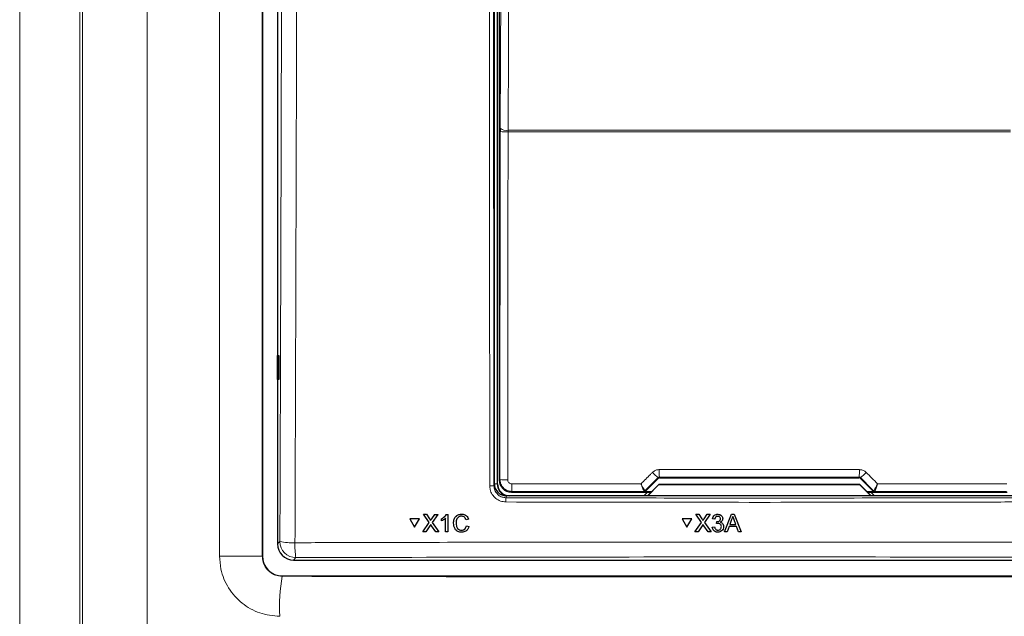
# Paper-space layout 'Blatt3' of a CAD drawing. Header units: millimetres. Extents: x 5 to 418, y 2 to 292.
# Tile 22 of 100: x 89 to 110, y 164 to 177. Entities that reach past the tile are written whole.
import ezdxf

# ---------------------------------------------------------------- set-up
doc = ezdxf.new("R2010")
doc.units = ezdxf.units.MM

psp = doc.layouts.new('Blatt3')

# ---------------------------------------------------------------- linework, layer by layer
at = {"color": 7, "linetype": 'Continuous', "lineweight": 18}
for p, q in [((89.1889, 151.5677), (89.1889, 201.4481)), ((90.4372, 201.4481), (90.4372, 151.5677)), ((90.4905, 151.621), (90.4905, 201.3949)), ((91.8341, 201.3949), (91.8341, 151.621)), ((93.3369, 165.6907), (93.3369, 199.4918)), ((94.2252, 199.4918), (94.2252, 165.6907)), ((99.1012, 186.0079), (99.1012, 167.1913)), ((99.158, 167.2824), (99.1658, 174.51)), ((99.3266, 174.4996), (99.327, 174.5324)), ((109.757, 174.4996), (99.3266, 174.4996)), ((99.327, 174.5324), (109.7566, 174.5324)), ((99.0338, 167.1517), (99.0418, 167.1918)), ((99.1012, 167.1913), (99.0418, 167.1913)), ((99.1012, 167.1913), (99.1085, 167.1913)), ((99.1448, 167.2692), (99.158, 167.2824)), ((102.4487, 167.3065), (102.4436, 167.3188)), ((102.4672, 167.3286), (102.4723, 167.3163)), ((106.6113, 167.3163), (106.6165, 167.3286)), ((106.64, 167.3188), (106.6349, 167.3065)), ((99.4079, 167.0324), (99.3947, 167.0192)), ((102.1451, 167.0335), (102.145, 167.0336)), ((102.15, 167.0217), (102.1451, 167.0335)), ((102.1687, 167.0433), (102.1685, 167.0434)), ((102.1687, 167.0433), (102.1736, 167.0314)), ((106.91, 167.0314), (106.9149, 167.0433)), ((106.9149, 167.0433), (106.9151, 167.0434)), ((106.9385, 167.0335), (106.9336, 167.0217)), ((106.9386, 167.0336), (106.9385, 167.0335)), ((99.2915, 166.9413), (99.2835, 166.9016)), ((97.699, 166.4641), (97.6997, 166.4652)), ((97.7419, 166.4639), (97.7426, 166.465)), ((103.3516, 166.4645), (103.3517, 166.4656)), ((103.3946, 166.4644), (103.3947, 166.4655)), ((94.5418, 165.9408), (94.5904, 165.9894)), ((94.2252, 165.6907), (93.3369, 165.6907)), ((94.2252, 165.6907), (94.2263, 165.6919)), ((94.9232, 165.6565), (94.8747, 165.6079)), ((94.6424, 165.2758), (94.6371, 165.2705))]:
    psp.add_line(p, q, dxfattribs=at)
at = {"color": 7, "linetype": 'Continuous', "lineweight": 25}
for p, q in [((94.2263, 199.4907), (94.2263, 165.6919)), ((94.5418, 188.5471), (94.5418, 165.9408)), ((99.0418, 167.1918), (99.0418, 186.0246)), ((99.1085, 167.1913), (99.1085, 186.0079)), ((99.1448, 185.93), (99.1448, 167.2692)), ((99.166, 174.5755), (99.1658, 174.51)), ((94.5427, 169.858), (94.568, 169.8584)), ((94.5427, 169.3579), (94.5427, 169.858)), ((94.568, 169.8584), (94.568, 169.3575)), ((94.568, 169.3575), (94.5427, 169.3579)), ((102.1736, 167.0314), (102.4487, 167.3065)), ((102.4723, 167.3163), (106.6113, 167.3163)), ((106.6349, 167.3065), (106.91, 167.0314)), ((99.3947, 167.0192), (102.2994, 167.0192)), ((102.2237, 167.0192), (102.1483, 166.9438)), ((102.3018, 167.0217), (102.15, 167.0217)), ((102.2214, 166.9413), (102.4574, 167.1772)), ((102.4585, 167.1746), (102.2251, 166.9413)), ((102.4574, 167.1772), (102.4585, 167.1746)), ((102.4574, 167.1772), (106.6262, 167.1772)), ((106.6251, 167.1746), (102.4585, 167.1746)), ((106.6262, 167.1772), (106.6251, 167.1746)), ((106.8585, 166.9413), (106.6251, 167.1746)), ((106.6262, 167.1772), (106.8622, 166.9413)), ((106.9336, 167.0217), (106.7818, 167.0217)), ((106.7842, 167.0192), (109.6889, 167.0192)), ((106.9353, 166.9438), (106.8599, 167.0192)), ((109.7921, 166.9413), (99.2915, 166.9413)), ((102.1483, 166.9438), (102.1483, 166.9413)), ((106.9353, 166.9413), (106.9353, 166.9438)), ((97.2854, 166.4622), (97.2861, 166.4633)), ((97.2854, 166.4622), (97.3864, 166.2873)), ((97.4873, 166.4617), (97.2854, 166.4622)), ((97.488, 166.4628), (97.2861, 166.4633)), ((97.3864, 166.2873), (97.4873, 166.4617)), ((97.387, 166.2884), (97.488, 166.4628)), ((97.4873, 166.4617), (97.488, 166.4628)), ((97.5541, 166.1913), (97.6895, 166.3878)), ((97.5728, 166.5571), (97.5735, 166.5582)), ((97.6895, 166.3878), (97.5728, 166.5571)), ((97.5728, 166.5571), (97.6351, 166.5569)), ((97.6351, 166.5569), (97.6357, 166.558)), ((97.6351, 166.5569), (97.699, 166.4641)), ((97.718, 166.4292), (97.7187, 166.4303)), ((97.7419, 166.4639), (97.8056, 166.5565)), ((97.8688, 166.5563), (97.7521, 166.387)), ((97.7521, 166.387), (97.8876, 166.1904)), ((97.8056, 166.5565), (97.8063, 166.5575)), ((97.8056, 166.5565), (97.8688, 166.5563)), ((97.8688, 166.5563), (97.8694, 166.5574)), ((97.9464, 166.4646), (97.9471, 166.4657)), ((97.9464, 166.4214), (97.9464, 166.4646)), ((98.031, 166.19), (98.031, 166.4751)), ((98.0477, 166.5558), (98.0483, 166.5569)), ((98.0477, 166.5558), (98.0779, 166.5558)), ((98.0779, 166.5558), (98.0786, 166.5568)), ((98.0779, 166.5558), (98.0779, 166.1899)), ((98.247, 166.3753), (98.2477, 166.3764)), ((98.3642, 166.5597), (98.3648, 166.5608)), ((98.5054, 166.453), (98.4537, 166.442)), ((98.5054, 166.453), (98.506, 166.4541)), ((102.9377, 166.4615), (102.9378, 166.4626)), ((102.9377, 166.4615), (103.0388, 166.2869)), ((103.1398, 166.4615), (102.9377, 166.4615)), ((103.1399, 166.4626), (102.9378, 166.4626)), ((103.0388, 166.2869), (103.1398, 166.4615)), ((103.1398, 166.4615), (103.1399, 166.4626)), ((103.2067, 166.1913), (103.3421, 166.3881)), ((103.2253, 166.5571), (103.2254, 166.5582)), ((103.3421, 166.3881), (103.2253, 166.5571)), ((103.2253, 166.5571), (103.2876, 166.5571)), ((103.2876, 166.5571), (103.2877, 166.5582)), ((103.2876, 166.5571), (103.3516, 166.4645)), ((103.3707, 166.4296), (103.3708, 166.4307)), ((103.3946, 166.4644), (103.4583, 166.5571)), ((103.5215, 166.5571), (103.4048, 166.3875)), ((103.4048, 166.3875), (103.5404, 166.1913)), ((103.4583, 166.5571), (103.4584, 166.5582)), ((103.4583, 166.5571), (103.5215, 166.5571)), ((103.5215, 166.5571), (103.5216, 166.5582)), ((103.571, 166.4633), (103.5711, 166.4644)), ((103.618, 166.4586), (103.571, 166.4633)), ((103.6552, 166.3648), (103.6601, 166.407)), ((103.6601, 166.407), (103.6602, 166.4081)), ((103.6668, 166.4065), (103.6669, 166.4076)), ((103.6782, 166.5571), (103.6783, 166.5582)), ((103.7822, 166.4566), (103.7823, 166.4578)), ((103.7826, 166.4641), (103.7826, 166.4652)), ((103.8171, 166.1913), (103.9626, 166.5571)), ((103.9667, 166.4473), (103.9292, 166.3461)), ((103.9626, 166.5571), (103.9626, 166.5582)), ((103.9626, 166.5571), (104.0209, 166.5571)), ((104.0544, 166.3461), (104.0187, 166.4422)), ((104.0209, 166.5571), (104.021, 166.5582)), ((104.0209, 166.5571), (104.1666, 166.1913)), ((97.3864, 166.2873), (97.387, 166.2884)), ((97.5541, 166.1913), (97.5547, 166.1924)), ((97.6171, 166.1911), (97.5541, 166.1913)), ((97.7038, 166.3168), (97.6171, 166.1911)), ((97.8252, 166.1906), (97.7361, 166.3201)), ((97.8876, 166.1904), (97.8252, 166.1906)), ((97.8876, 166.1904), (97.8882, 166.1915)), ((98.0779, 166.1899), (98.031, 166.19)), ((98.0779, 166.1899), (98.0786, 166.191)), ((98.3604, 166.2267), (98.361, 166.2278)), ((98.4631, 166.318), (98.4638, 166.3191)), ((98.4631, 166.318), (98.5148, 166.3059)), ((98.5148, 166.3059), (98.5154, 166.307)), ((103.2067, 166.1913), (103.2068, 166.1924)), ((103.2698, 166.1913), (103.2067, 166.1913)), ((103.3565, 166.3172), (103.2698, 166.1913)), ((103.4781, 166.1913), (103.3888, 166.3206)), ((103.5404, 166.1913), (103.4781, 166.1913)), ((103.5404, 166.1913), (103.5405, 166.1923)), ((103.5664, 166.2898), (103.6134, 166.2945)), ((103.5664, 166.2898), (103.5665, 166.2908)), ((103.6134, 166.2945), (103.6135, 166.2955)), ((103.6552, 166.3648), (103.6553, 166.3659)), ((103.6822, 166.2288), (103.6823, 166.2299)), ((103.801, 166.2901), (103.8011, 166.2913)), ((103.8014, 166.3014), (103.8015, 166.3024)), ((103.8171, 166.1913), (103.8172, 166.1923)), ((103.872, 166.1913), (103.8171, 166.1913)), ((103.9137, 166.3038), (103.872, 166.1913)), ((104.07, 166.3038), (103.9137, 166.3038)), ((103.9292, 166.3461), (104.0544, 166.3461)), ((104.1117, 166.1913), (104.07, 166.3038)), ((104.1666, 166.1913), (104.1117, 166.1913)), ((104.1666, 166.1913), (104.1667, 166.1924)), ((94.8747, 165.6079), (114.2089, 165.6079)), ((94.6424, 165.2758), (114.4412, 165.2758))]:
    psp.add_line(p, q, dxfattribs=at)
at = {"color": 7, "linetype": 'Continuous', "lineweight": 18, "flags": 128}
for points in [[(99.166, 174.5755), (99.186, 178.8394), (99.2059, 183.0814)], [(99.3669, 183.0383), (99.3654, 182.7163), (99.3594, 181.4286), (99.3352, 176.2774), (99.327, 174.5324)], [(99.3266, 174.4996), (99.3262, 174.1669), (99.3248, 172.8362), (99.3187, 167.272)]]:
    psp.add_lwpolyline(points, dxfattribs=at)
at = {"color": 7, "linetype": 'Continuous', "lineweight": 18}
for centre, radius, start, end in [((99.2924, 174.7254), 0.1961, 229.84864, 280.14668), ((99.2892, 175.1713), 0.6727, 259.42891, 273.18402), ((102.8908, 167.9407), 0.766, 222.19195, 234.28187), ((105.2908, 167.4492), 2.8262, 179.27525, 182.44393), ((103.7928, 167.4492), 2.8262, 357.55607, 0.72475), ((106.1928, 167.9407), 0.766, 305.71813, 317.80805), ((99.2814, 167.9435), 0.6725, 259.42789, 273.18381), ((98.9687, 167.4998), 0.3541, 266.58782, 280.58882), ((100.5477, 167.153), 1.1462, 178.21518, 186.038), ((102.1451, 167.0669), 0.0333, 270.00748, 314.99252), ((106.9385, 167.0669), 0.0333, 225.00748, 269.99252), ((100.1359, 166.8316), 0.8552, 175.30838, 181.24111), ((94.8394, 167.2726), 1.3071, 259.01521, 272.81826), ((94.9243, 165.9904), 0.3339, 180.1836, 269.8164), ((96.3758, 165.9037), 1.4734, 177.53897, 189.65999), ((98.5484, 164.619), 3.9651, 170.54286, 182.61172)]:
    psp.add_arc(centre, radius, start, end, dxfattribs=at)
at = {"color": 7, "linetype": 'Continuous', "lineweight": 25}
for centre, radius, start, end in [((99.3585, 167.1913), 0.2573, 180, 256.32073), ((99.3585, 167.1913), 0.25, 180, 270), ((102.145, 167.0669), 0.0333, 270.06102, 314.97735), ((106.9386, 167.0669), 0.0333, 225.02265, 269.93898)]:
    psp.add_arc(centre, radius, start, end, dxfattribs=at)
for centre, major_axis, ratio, start_param, end_param in [((99.2918, 167.1922), (-0.0491, -0.2461), 0.9960441, 4.9100775, 6.4793527), ((99.3948, 167.2692), (0.1768, -0.1768), 0.9998985, 3.9271431, 5.4976349), ((102.4723, 167.2829), (-0.0128, 0.0308), 0.9998216, 5.8905493, 6.6758213), ((106.6113, 167.2829), (0.0128, 0.0308), 0.9998216, 5.8905493, 6.6758213), ((102.15, 167.055), (0.0128, -0.0308), 0.9998216, 5.8905493, 6.6758213), ((106.9336, 167.055), (0.0128, 0.0308), 0.9998216, 2.7489567, 3.5342286), ((94.8756, 165.9417), (-0.2363, -0.2363), 0.9972647, 5.4991567, 7.0672139), ((94.6435, 165.693), (0.2954, 0.2954), 0.9972647, 2.357564, 3.9256213)]:
    psp.add_ellipse(centre, major_axis=major_axis, ratio=ratio, start_param=start_param, end_param=end_param, dxfattribs=at)
at = {"color": 7, "linetype": 'Continuous', "lineweight": 18}
for centre, major_axis, ratio, start_param, end_param in [((113.8735, 175.1212), (147.6667, 147.7119), 0.0123167, 1.6359514, 1.6378189), ((104.5418, 164.7624), (147.0348, 0), 0.0174551, 1.5566859, 1.5849067), ((95.2101, 175.1212), (-147.6667, 147.7119), 0.0123167, 4.6453664, 4.6472339), ((104.5418, 164.4678), (147.0164, 0), 0.0174551, 1.5871, 1.6057242), ((104.5418, 164.4678), (147.0164, 0), 0.0174551, 1.5358685, 1.5544927), ((104.5418, 173.9459), (165.8333, 0), 0.0524078, 4.6526266, 4.7721513)]:
    psp.add_ellipse(centre, major_axis=major_axis, ratio=ratio, start_param=start_param, end_param=end_param, dxfattribs=at)
for points, knots in [([(94.5904, 165.9894), (94.5962, 167.7049), (94.6078, 171.1362), (94.6218, 176.2876), (94.6335, 181.442), (94.6389, 184.8802), (94.6417, 186.5994)], [0, 0, 0, 0, 0.2499373, 0.4998997, 0.7499373, 1, 1, 1, 1]), ([(94.9552, 186.5903), (94.9549, 186.3682), (94.9533, 185.2575), (94.9455, 180.593), (94.9304, 173.9381), (94.9111, 168.1783), (94.9037, 165.967)], [0, 0, 0, 0, 0.0322876, 0.1614382, 0.6780666, 1, 1, 1, 1]), ([(98.9476, 167.1463), (98.9476, 167.2018), (98.9473, 167.479), (98.946, 168.6432), (98.941, 173.3015), (98.9359, 179.3242), (98.9331, 184.4619), (98.9323, 186.0457)], [0, 0, 0, 0, 0.0088087, 0.0440433, 0.1849823, 0.7487663, 1, 1, 1, 1]), ([(99.0184, 186.048), (99.0202, 182.8972), (99.0238, 176.5944), (99.0305, 170.2996), (99.0338, 167.1517)], [0, 0, 0, 0, 0.49991681, 1, 1, 1, 1]), ([(102.0871, 167.1899), (102.1525, 167.2553), (102.2312, 167.3341), (102.31, 167.4129), (102.3233, 167.4262)], [0, 0, 0, 0, 0.8306218, 1, 1, 1, 1]), ([(102.3233, 167.4262), (102.3407, 167.4405), (102.3756, 167.4692), (102.4276, 167.4836), (102.4574, 167.4846), (102.4648, 167.4849)], [0, 0, 0, 0, 0.4289712, 0.8581067, 1, 1, 1, 1]), ([(102.4648, 167.4849), (102.5759, 167.4849), (103.1314, 167.4851), (104.5161, 167.4852), (105.7897, 167.485), (106.6188, 167.4849)], [0, 0, 0, 0, 0.0802422, 0.4012143, 1, 1, 1, 1]), ([(106.6188, 167.4849), (106.6412, 167.4827), (106.6861, 167.4782), (106.733, 167.4516), (106.7548, 167.4313), (106.7603, 167.4262)], [0, 0, 0, 0, 0.42823285, 0.85633782, 1, 1, 1, 1]), ([(106.7603, 167.4262), (106.8387, 167.3478), (106.9175, 167.269), (106.9962, 167.1902), (106.9965, 167.1899)], [0, 0, 0, 0, 0.996046, 1, 1, 1, 1]), ([(99.4079, 167.0324), (99.3893, 167.0336), (99.3428, 167.0367), (99.2726, 167.0667), (99.2093, 167.1232), (99.1662, 167.1981), (99.1607, 167.2543), (99.158, 167.2824)], [0, 0, 0, 0, 0.1423687, 0.3561633, 0.5705428, 0.785425, 1, 1, 1, 1]), ([(99.3187, 167.272), (99.3196, 167.2626), (99.3214, 167.2439), (99.3358, 167.2189), (99.3569, 167.2001), (99.3804, 167.1901), (99.3959, 167.1891), (99.4021, 167.1887)], [0, 0, 0, 0, 0.2147505, 0.4295793, 0.6438148, 0.8575512, 1, 1, 1, 1]), ([(99.4021, 167.1887), (99.5131, 167.1887), (100.0684, 167.189), (100.9633, 167.1895), (101.7474, 167.1897), (102.0871, 167.1899)], [0, 0, 0, 0, 0.1241023, 0.6205161, 1, 1, 1, 1]), ([(102.1685, 167.0434), (102.1682, 167.0435), (102.1667, 167.0443), (102.159, 167.0555), (102.1401, 167.0884), (102.1178, 167.1301), (102.1008, 167.163), (102.092, 167.1802), (102.0886, 167.1869), (102.0873, 167.1895), (102.0871, 167.1899)], [0, 0, 0, 0, 0.05009752, 0.27414969, 0.51515947, 0.76566605, 0.91188148, 0.96557936, 0.99527376, 1, 1, 1, 1]), ([(102.145, 167.0336), (102.1448, 167.0338), (102.1436, 167.0348), (102.138, 167.0468), (102.1245, 167.0819), (102.1087, 167.1263), (102.0967, 167.1614), (102.0905, 167.1796), (102.0882, 167.1867), (102.0872, 167.1895), (102.0871, 167.1899)], [0, 0, 0, 0, 0.0500976, 0.2741498, 0.5151591, 0.7656656, 0.911884, 0.9655798, 0.9952749, 1, 1, 1, 1]), ([(102.4672, 167.3286), (102.4659, 167.3286), (102.4628, 167.3285), (102.4579, 167.3275), (102.4526, 167.3254), (102.4477, 167.3226), (102.445, 167.3201), (102.4436, 167.3188)], [0, 0, 0, 0, 0.1380184, 0.3466195, 0.5623806, 0.7779399, 1, 1, 1, 1]), ([(106.64, 167.3188), (106.6391, 167.3196), (106.6355, 167.323), (106.6278, 167.3275), (106.6202, 167.3283), (106.6165, 167.3286)], [0, 0, 0, 0, 0.14824719, 0.57992523, 1, 1, 1, 1]), ([(106.9965, 167.1899), (106.9963, 167.1895), (106.9958, 167.1884), (106.9944, 167.1856), (106.9909, 167.1789), (106.9818, 167.161), (106.9643, 167.1272), (106.9419, 167.0856), (106.9236, 167.0539), (106.9167, 167.0441), (106.9153, 167.0434), (106.9151, 167.0434)], [0, 0, 0, 0, 0.0047263, 0.0144598, 0.0368391, 0.0943897, 0.2530049, 0.501586, 0.7415301, 0.9644159, 1, 1, 1, 1]), ([(106.9965, 167.1899), (106.9964, 167.1895), (106.996, 167.1883), (106.995, 167.1854), (106.9926, 167.1782), (106.9894, 167.1687), (106.9857, 167.1579), (106.9826, 167.1487), (106.9794, 167.1396), (106.9758, 167.1291), (106.9724, 167.1196), (106.9694, 167.111), (106.9671, 167.1047), (106.9649, 167.0985), (106.9627, 167.0924), (106.9606, 167.0866), (106.9586, 167.0811), (106.956, 167.0742), (106.9531, 167.0664), (106.9504, 167.0594), (106.9483, 167.0543), (106.9469, 167.0507), (106.9456, 167.0476), (106.9441, 167.044), (106.9424, 167.0402), (106.9408, 167.0367), (106.9397, 167.0349), (106.939, 167.0339), (106.9387, 167.0337), (106.9386, 167.0336)], [0, 0, 0, 0, 0.0047064, 0.0144021, 0.0366912, 0.0940094, 0.1332813, 0.1726706, 0.2124218, 0.2522967, 0.3133323, 0.3439725, 0.37473, 0.406176, 0.4376874, 0.4693999, 0.5011813, 0.5307412, 0.5901592, 0.650124, 0.6802922, 0.7107423, 0.7414515, 0.7689313, 0.8241639, 0.8799296, 0.9362409, 0.9645578, 1, 1, 1, 1]), ([(106.9965, 167.1899), (107.0892, 167.1898), (107.6262, 167.1897), (108.5213, 167.1893), (109.3235, 167.1889), (109.6815, 167.1887)], [0, 0, 0, 0, 0.1035199, 0.5999338, 1, 1, 1, 1]), ([(99.2809, 166.8131), (99.2434, 166.8169), (99.1684, 166.8245), (99.0686, 166.8821), (98.9932, 166.9668), (98.9534, 167.0603), (98.9493, 167.122), (98.9476, 167.1463)], [0, 0, 0, 0, 0.2149218, 0.4298257, 0.6447637, 0.8597292, 1, 1, 1, 1]), ([(99.0338, 167.1517), (99.035, 167.1335), (99.0381, 167.0872), (99.0679, 167.017), (99.1244, 166.9534), (99.1993, 166.9101), (99.2555, 166.9044), (99.2835, 166.9016)], [0, 0, 0, 0, 0.1402936, 0.355296, 0.5702504, 0.7851343, 1, 1, 1, 1]), ([(109.8027, 166.8131), (109.7472, 166.813), (109.4696, 166.8122), (108.3034, 166.8093), (106.022, 166.8056), (102.7915, 166.8052), (100.4511, 166.8105), (99.2809, 166.8131)], [0, 0, 0, 0, 0.0158376, 0.0791881, 0.332598, 0.666299, 1, 1, 1, 1]), ([(99.2835, 166.9016), (101.0354, 166.8979), (104.5409, 166.8906), (108.0464, 166.8979), (109.8001, 166.9016)], [0, 0, 0, 0, 0.4997441, 1, 1, 1, 1]), ([(94.9037, 165.967), (95.1256, 165.9677), (96.2348, 165.971), (98.2329, 165.9759), (100.8987, 165.9801), (103.5665, 165.9821), (106.2358, 165.9818), (108.8952, 165.9792), (111.5438, 165.9745), (113.3011, 165.9695), (114.1799, 165.967)], [0, 0, 0, 0, 0.0345653, 0.1728308, 0.3110963, 0.4493987, 0.587812, 0.7262622, 0.8631132, 1, 1, 1, 1]), ([(94.5873, 164.4383), (94.4466, 164.4525), (94.1652, 164.481), (93.7904, 164.6974), (93.5076, 165.0154), (93.3581, 165.3671), (93.3429, 165.5991), (93.3369, 165.6907)], [0, 0, 0, 0, 0.215179, 0.4301255, 0.6449584, 0.8598339, 1, 1, 1, 1]), ([(94.2252, 165.6907), (94.227, 165.66), (94.2316, 165.5823), (94.2803, 165.4646), (94.3732, 165.3579), (94.4969, 165.285), (94.5904, 165.2753), (94.6371, 165.2705)], [0, 0, 0, 0, 0.1410776, 0.3572256, 0.5724889, 0.7866332, 1, 1, 1, 1]), ([(114.1604, 165.6565), (113.3608, 165.6588), (110.9612, 165.6656), (106.9551, 165.6716), (102.1432, 165.6716), (98.1312, 165.6657), (95.7258, 165.6588), (94.9232, 165.6565)], [0, 0, 0, 0, 0.12480944, 0.37455608, 0.62453455, 0.87472451, 1, 1, 1, 1])]:
    psp.add_open_spline(points, degree=3, knots=knots, dxfattribs=at)
at = {"color": 7, "linetype": 'Continuous', "lineweight": 25}
for points, knots in [([(97.699, 166.4641), (97.7031, 166.4579), (97.7088, 166.4492), (97.7159, 166.4377), (97.7173, 166.432), (97.718, 166.4292)], [0, 0, 0, 0, 0.5612769, 0.7817626, 1, 1, 1, 1]), ([(97.6997, 166.4652), (97.7038, 166.459), (97.7095, 166.4503), (97.7166, 166.4388), (97.718, 166.4331), (97.7187, 166.4303)], [0, 0, 0, 0, 0.5612769, 0.7817626, 1, 1, 1, 1]), ([(97.718, 166.4292), (97.7225, 166.4357), (97.7304, 166.4473), (97.7384, 166.4588), (97.7419, 166.4639)], [0, 0, 0, 0, 0.5599999, 1, 1, 1, 1]), ([(97.7187, 166.4303), (97.7231, 166.4368), (97.7311, 166.4484), (97.7391, 166.4599), (97.7426, 166.465)], [0, 0, 0, 0, 0.5599999, 1, 1, 1, 1]), ([(97.9464, 166.4646), (97.9693, 166.4775), (98.0101, 166.5004), (98.0362, 166.5389), (98.0477, 166.5558)], [0, 0, 0, 0, 0.5604274, 1, 1, 1, 1]), ([(98.031, 166.4751), (98.0164, 166.4631), (97.9905, 166.4416), (97.9599, 166.4276), (97.9464, 166.4214)], [0, 0, 0, 0, 0.5596859, 1, 1, 1, 1]), ([(97.9471, 166.4657), (97.9701, 166.4784), (98.0077, 166.4992), (98.0319, 166.5342), (98.0413, 166.5479)], [0, 0, 0, 0, 0.6114885, 1, 1, 1, 1]), ([(98.1954, 166.3752), (98.1973, 166.4016), (98.2013, 166.4543), (98.2421, 166.5188), (98.302, 166.5541), (98.3435, 166.5578), (98.3642, 166.5597)], [0, 0, 0, 0, 0.2804925, 0.5595697, 0.7796153, 1, 1, 1, 1]), ([(98.3652, 166.1844), (98.3377, 166.1865), (98.283, 166.1907), (98.2251, 166.2464), (98.1999, 166.3117), (98.1969, 166.354), (98.1954, 166.3752)], [0, 0, 0, 0, 0.27995506, 0.55808759, 0.77891157, 1, 1, 1, 1]), ([(98.2427, 166.5072), (98.2452, 166.5115), (98.2582, 166.5335), (98.304, 166.5543), (98.3445, 166.5586), (98.3648, 166.5608)], [0, 0, 0, 0, 0.1062734, 0.5527927, 1, 1, 1, 1]), ([(98.3617, 166.5175), (98.3487, 166.5166), (98.3229, 166.5149), (98.2883, 166.4954), (98.2527, 166.4505), (98.2494, 166.4063), (98.247, 166.3753)], [0, 0, 0, 0, 0.1872234, 0.3739058, 0.5607363, 1, 1, 1, 1]), ([(98.247, 166.3753), (98.2481, 166.3557), (98.2501, 166.3165), (98.2715, 166.2639), (98.314, 166.2322), (98.3449, 166.2285), (98.3604, 166.2267)], [0, 0, 0, 0, 0.281245, 0.5607156, 0.780138, 1, 1, 1, 1]), ([(98.288, 166.4914), (98.2802, 166.4828), (98.2518, 166.4516), (98.2494, 166.408), (98.2477, 166.3764)], [0, 0, 0, 0, 0.2751685, 1, 1, 1, 1]), ([(98.2477, 166.3764), (98.2487, 166.3568), (98.2508, 166.3176), (98.2721, 166.265), (98.3146, 166.2333), (98.3455, 166.2296), (98.361, 166.2278)], [0, 0, 0, 0, 0.281245, 0.5607156, 0.780138, 1, 1, 1, 1]), ([(98.4537, 166.442), (98.4497, 166.4534), (98.4416, 166.4762), (98.4189, 166.5023), (98.3901, 166.5157), (98.3712, 166.5169), (98.3617, 166.5175)], [0, 0, 0, 0, 0.2805533, 0.5597389, 0.7796538, 1, 1, 1, 1]), ([(98.3642, 166.5597), (98.3821, 166.5583), (98.418, 166.5556), (98.462, 166.529), (98.4914, 166.4928), (98.5007, 166.4663), (98.5054, 166.453)], [0, 0, 0, 0, 0.28008064, 0.55944867, 0.77954883, 1, 1, 1, 1]), ([(98.3648, 166.5608), (98.3828, 166.5594), (98.4186, 166.5567), (98.4626, 166.5301), (98.492, 166.494), (98.5014, 166.4674), (98.506, 166.4541)], [0, 0, 0, 0, 0.2800806, 0.5594487, 0.7795488, 1, 1, 1, 1]), ([(103.3516, 166.4645), (103.3558, 166.4583), (103.3615, 166.4496), (103.3686, 166.4382), (103.37, 166.4325), (103.3707, 166.4296)], [0, 0, 0, 0, 0.5612769, 0.7817626, 1, 1, 1, 1]), ([(103.3707, 166.4296), (103.3751, 166.4361), (103.3831, 166.4477), (103.3911, 166.4593), (103.3946, 166.4644)], [0, 0, 0, 0, 0.5599999, 1, 1, 1, 1]), ([(103.3708, 166.4307), (103.3752, 166.4372), (103.3832, 166.4488), (103.3912, 166.4604), (103.3947, 166.4655)], [0, 0, 0, 0, 0.5599999, 1, 1, 1, 1]), ([(103.571, 166.4633), (103.5746, 166.4775), (103.5818, 166.5059), (103.6095, 166.5376), (103.6437, 166.5548), (103.6667, 166.5563), (103.6782, 166.5571)], [0, 0, 0, 0, 0.28025318, 0.55952277, 0.77959242, 1, 1, 1, 1]), ([(103.5711, 166.4644), (103.5747, 166.4787), (103.5819, 166.5071), (103.6096, 166.5388), (103.6438, 166.5559), (103.6668, 166.5575), (103.6783, 166.5582)], [0, 0, 0, 0, 0.2802532, 0.5595228, 0.7795924, 1, 1, 1, 1]), ([(103.6797, 166.5149), (103.6711, 166.5141), (103.6538, 166.5126), (103.6335, 166.4978), (103.6223, 166.4785), (103.6195, 166.4652), (103.618, 166.4586)], [0, 0, 0, 0, 0.2800014, 0.5591308, 0.7793201, 1, 1, 1, 1]), ([(103.6601, 166.407), (103.6613, 166.4069), (103.6636, 166.4067), (103.6658, 166.4066), (103.6668, 166.4065)], [0, 0, 0, 0, 0.5600031, 1, 1, 1, 1]), ([(103.6668, 166.4065), (103.6761, 166.4074), (103.6947, 166.409), (103.7187, 166.4207), (103.7339, 166.4405), (103.735, 166.4552), (103.7356, 166.4626)], [0, 0, 0, 0, 0.2806803, 0.5609514, 0.7800568, 1, 1, 1, 1]), ([(103.6782, 166.5571), (103.6928, 166.5557), (103.7219, 166.5527), (103.7572, 166.5302), (103.7785, 166.4983), (103.7812, 166.4755), (103.7826, 166.4641)], [0, 0, 0, 0, 0.2801842, 0.5598553, 0.7799999, 1, 1, 1, 1]), ([(103.6783, 166.5582), (103.6929, 166.5568), (103.7219, 166.5539), (103.7573, 166.5313), (103.7786, 166.4994), (103.7813, 166.4766), (103.7827, 166.4652)], [0, 0, 0, 0, 0.2801842, 0.5598553, 0.7799999, 1, 1, 1, 1]), ([(103.7356, 166.4626), (103.7346, 166.4706), (103.7328, 166.4867), (103.7173, 166.5042), (103.6987, 166.5136), (103.686, 166.5145), (103.6797, 166.5149)], [0, 0, 0, 0, 0.27946, 0.5589523, 0.7792553, 1, 1, 1, 1]), ([(103.7826, 166.4641), (103.7817, 166.4554), (103.7801, 166.438), (103.7642, 166.41), (103.7445, 166.3986), (103.7326, 166.3916)], [0, 0, 0, 0, 0.2804963, 0.5610033, 1, 1, 1, 1]), ([(103.7326, 166.3916), (103.7436, 166.388), (103.7657, 166.3807), (103.7883, 166.3563), (103.7999, 166.3286), (103.8009, 166.3104), (103.8014, 166.3014)], [0, 0, 0, 0, 0.2798072, 0.5591854, 0.7794082, 1, 1, 1, 1]), ([(103.7327, 166.3927), (103.7437, 166.3891), (103.7658, 166.3818), (103.7884, 166.3574), (103.8, 166.3297), (103.801, 166.3115), (103.8015, 166.3025)], [0, 0, 0, 0, 0.2798072, 0.5591854, 0.7794082, 1, 1, 1, 1]), ([(103.9917, 166.5149), (103.9882, 166.5019), (103.982, 166.4785), (103.9714, 166.4569), (103.9667, 166.4473)], [0, 0, 0, 0, 0.55991459, 1, 1, 1, 1]), ([(104.0187, 166.4422), (104.0137, 166.4558), (104.0046, 166.48), (103.9957, 166.5043), (103.9917, 166.5149)], [0, 0, 0, 0, 0.5600021, 1, 1, 1, 1]), ([(97.721, 166.3419), (97.7178, 166.3372), (97.712, 166.3289), (97.7063, 166.3205), (97.7038, 166.3168)], [0, 0, 0, 0, 0.5600016, 1, 1, 1, 1]), ([(97.7361, 166.3201), (97.7333, 166.3241), (97.7282, 166.3314), (97.7232, 166.3387), (97.721, 166.3419)], [0, 0, 0, 0, 0.5599998, 1, 1, 1, 1]), ([(98.3604, 166.2267), (98.3744, 166.228), (98.4026, 166.2306), (98.4454, 166.2616), (98.4564, 166.2966), (98.4631, 166.318)], [0, 0, 0, 0, 0.2807112, 0.5609046, 1, 1, 1, 1]), ([(98.361, 166.2278), (98.3749, 166.2292), (98.4026, 166.2322), (98.4347, 166.2518), (98.442, 166.2711), (98.4443, 166.2772)], [0, 0, 0, 0, 0.4068688, 0.8129869, 1, 1, 1, 1]), ([(98.5148, 166.3059), (98.5087, 166.2871), (98.4966, 166.2498), (98.4579, 166.209), (98.4115, 166.1874), (98.3806, 166.1854), (98.3652, 166.1844)], [0, 0, 0, 0, 0.2802563, 0.5595462, 0.7795894, 1, 1, 1, 1]), ([(103.3737, 166.3423), (103.3705, 166.3376), (103.3647, 166.3293), (103.359, 166.3209), (103.3565, 166.3172)], [0, 0, 0, 0, 0.5600016, 1, 1, 1, 1]), ([(103.3888, 166.3206), (103.386, 166.3246), (103.3809, 166.3319), (103.3759, 166.3391), (103.3737, 166.3423)], [0, 0, 0, 0, 0.5599998, 1, 1, 1, 1]), ([(103.6805, 166.1866), (103.6645, 166.188), (103.6326, 166.1909), (103.5955, 166.218), (103.5727, 166.2527), (103.5685, 166.2774), (103.5664, 166.2898)], [0, 0, 0, 0, 0.2799105, 0.5592491, 0.7794763, 1, 1, 1, 1]), ([(103.6134, 166.2945), (103.6158, 166.285), (103.6206, 166.2661), (103.636, 166.2425), (103.659, 166.2303), (103.6745, 166.2293), (103.6822, 166.2288)], [0, 0, 0, 0, 0.28088107, 0.56007272, 0.7796532, 1, 1, 1, 1]), ([(103.6856, 166.3698), (103.6799, 166.3694), (103.6696, 166.3686), (103.6596, 166.366), (103.6552, 166.3648)], [0, 0, 0, 0, 0.5597721, 1, 1, 1, 1]), ([(103.8014, 166.3014), (103.7993, 166.2839), (103.795, 166.2491), (103.7617, 166.2111), (103.7217, 166.1895), (103.6942, 166.1876), (103.6805, 166.1866)], [0, 0, 0, 0, 0.2794007, 0.5590642, 0.7793783, 1, 1, 1, 1]), ([(103.6822, 166.2288), (103.693, 166.2298), (103.7147, 166.2318), (103.7389, 166.2517), (103.7525, 166.2763), (103.7538, 166.2932), (103.7544, 166.3017)], [0, 0, 0, 0, 0.2798831, 0.5589932, 0.779319, 1, 1, 1, 1]), ([(103.7544, 166.3017), (103.7534, 166.3119), (103.7513, 166.3322), (103.7328, 166.3551), (103.7096, 166.368), (103.6936, 166.3692), (103.6856, 166.3698)], [0, 0, 0, 0, 0.2797467, 0.5591709, 0.7794436, 1, 1, 1, 1])]:
    psp.add_open_spline(points, degree=3, knots=knots, dxfattribs=at)

doc.saveas('drawing.dxf')
